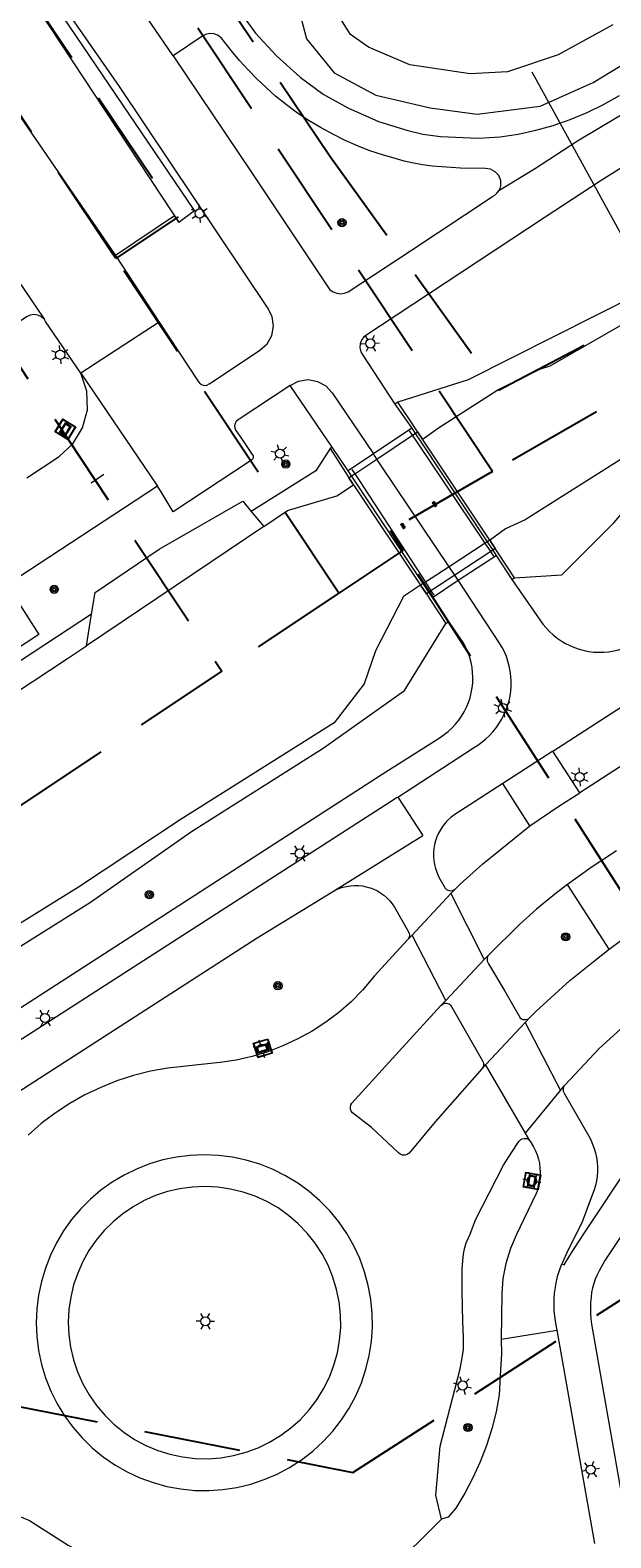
# Model space of a CAD drawing. Header units: metres. Extents: x 89872 to 94585, y 463299 to 469000.
# Tile 254 of 256: x 92458 to 92496, y 464648 to 464747. Entities that reach past the tile are written whole.
import ezdxf
from ezdxf.enums import TextEntityAlignment as Align

# ---------------------------------------------------------------- set-up
doc = ezdxf.new("R2010")
doc.units = ezdxf.units.M
doc.linetypes.add('HIDDEN', pattern=[9.525, 6.35, -3.175])
doc.layers.get('0').update_dxf_attribs({"linetype": 'CONTINUOUS'})
for name, color, linetype, lineweight in [('B-WE-BV-GELEIDECONSTRUCTIE-G', 251, 'CONTINUOUS', 13), ('B-WE-BV-LEUNING-G', 251, 'CONTINUOUS', 13), ('B-WE-GK-BESCHOEIING-G', 251, 'CONTINUOUS', 13), ('B-WE-GR-BEPLANTING_CULTUUR-G', 251, 'CONTINUOUS', 13), ('B-WE-GR-BOOM-S', 251, 'CONTINUOUS', 13), ('B-WE-IE-TERREINAFSCHEIDING-G', 251, 'CONTINUOUS', 13), ('B-WE-KL-ET_LS_OV_LICHTMAST-S', 251, 'CONTINUOUS', 13), ('B-WE-KL-ET_LS_SR_BORD-S', 251, 'CONTINUOUS', 13), ('B-WE-KW-KUNSTWERK-GV', 251, 'CONTINUOUS', 13), ('B-WE-KW-KUNSTWERK_DUIKER-G', 251, 'CONTINUOUS', 13), ('B-WE-OG-TOPOGRAFIE_STRAATNAAM-T18', 251, 'CONTINUOUS', 13), ('B-WE-OG-TOPOGRAFIE_WATER-GV', 251, 'CONTINUOUS', 13), ('B-WE-VH-VERHARDING-GV', 251, 'CONTINUOUS', 13), ('B-WE-VW-INFORMATIEBORD-S', 251, 'CONTINUOUS', 13), ('Percelen', 10, 'HIDDEN', 25), ('S_GBKN_SYMBOOL_GV_GROOT_1', 251, 'CONTINUOUS', 13)]:
    doc.layers.add(name, color=color, linetype=linetype, lineweight=lineweight)
doc.styles.get("Standard").update_dxf_attribs({"font": 'isocp.shx'})

# ---------------------------------------------------------------- blocks, each defined once
blk = doc.blocks.new('Q_LICHTMAST')
for points in [[(-0.26, 0.15), (-0.52, 0.3)], [(0, 0.3), (0, 0.6)], [(0.26, 0.15), (0.52, 0.3)], [(-0.26, -0.15), (-0.52, -0.3)], [(0, -0.3), (0, -0.6)], [(0.26, -0.15), (0.52, -0.3)]]:
    blk.add_lwpolyline(points)
blk.add_circle((0, 0), 0.3)
blk = doc.blocks.new('Q_STRAATNAAMBORD')
for points in [[(-0.5, 0.5), (0.5, 0.5), (0.5, -0.5), (-0.5, -0.5)], [(-0.369, 0.22), (0.358, 0.22), (0.358, -0.214), (-0.369, -0.214)]]:
    blk.add_lwpolyline(points, close=True)
for points in [[(-0.442, 0.464), (0.438, 0.464, -0.414214), (0.459, 0.442), (0.459, -0.437, -0.414214), (0.438, -0.459), (-0.442, -0.459, -0.414214), (-0.463, -0.437), (-0.463, 0.442), (-0.463, 0.444), (-0.463, 0.446), (-0.463, 0.448), (-0.462, 0.45), (-0.461, 0.451), (-0.46, 0.453), (-0.459, 0.455), (-0.458, 0.456), (-0.457, 0.457), (-0.456, 0.459), (-0.454, 0.46), (-0.453, 0.461), (-0.451, 0.462), (-0.449, 0.462), (-0.447, 0.463), (-0.446, 0.463), (-0.444, 0.464), (-0.442, 0.464)], [(-0.287, 0.16), (0.281, 0.16, -0.414214), (0.303, 0.139), (0.303, -0.134, -0.414214), (0.281, -0.156), (-0.287, -0.156, -0.414214), (-0.308, -0.134), (-0.308, 0.139), (-0.308, 0.14), (-0.308, 0.142), (-0.307, 0.144), (-0.307, 0.146), (-0.306, 0.148), (-0.305, 0.149), (-0.304, 0.151), (-0.303, 0.152), (-0.302, 0.154), (-0.3, 0.155), (-0.299, 0.156), (-0.297, 0.157), (-0.296, 0.158), (-0.294, 0.159), (-0.292, 0.159), (-0.29, 0.16), (-0.288, 0.16), (-0.287, 0.16)]]:
    blk.add_lwpolyline(points, format="xyb")
blk = doc.blocks.new('Q_INFORMATIEBORD')
for points in [[(-0.5, 0.5), (0.5, 0.5), (0.5, -0.5), (-0.5, -0.5)], [(-0.369, 0.22), (0.358, 0.22), (0.358, -0.214), (-0.369, -0.214)]]:
    blk.add_lwpolyline(points, close=True)
for points in [[(-0.442, 0.464), (0.438, 0.464, -0.414214), (0.459, 0.442), (0.459, -0.437, -0.414214), (0.438, -0.459), (-0.442, -0.459, -0.414214), (-0.463, -0.437), (-0.463, 0.442), (-0.463, 0.444), (-0.463, 0.446), (-0.463, 0.448), (-0.462, 0.45), (-0.461, 0.451), (-0.46, 0.453), (-0.459, 0.455), (-0.458, 0.456), (-0.457, 0.457), (-0.456, 0.459), (-0.454, 0.46), (-0.453, 0.461), (-0.451, 0.462), (-0.449, 0.462), (-0.447, 0.463), (-0.446, 0.463), (-0.444, 0.464), (-0.442, 0.464)], [(-0.287, 0.16), (0.281, 0.16, -0.414214), (0.303, 0.139), (0.303, -0.134, -0.414214), (0.281, -0.156), (-0.287, -0.156, -0.414214), (-0.308, -0.134), (-0.308, 0.139), (-0.308, 0.14), (-0.308, 0.142), (-0.307, 0.144), (-0.307, 0.146), (-0.306, 0.148), (-0.305, 0.149), (-0.304, 0.151), (-0.303, 0.152), (-0.302, 0.154), (-0.3, 0.155), (-0.299, 0.156), (-0.297, 0.157), (-0.296, 0.158), (-0.294, 0.159), (-0.292, 0.159), (-0.29, 0.16), (-0.288, 0.16), (-0.287, 0.16)]]:
    blk.add_lwpolyline(points, format="xyb")
blk = doc.blocks.new('Q_BOOM')
for radius in [0.27, 0.18, 0.09]:
    blk.add_circle((0, 0), radius)
blk = doc.blocks.new('S_GBKN_SYMBOOL_GV_GROOT')
for points in [[(-0.1875, 0.03125), (-0.09375, 0.09375)], [(-0.1875, -0.0625), (0.0625, 0.09375)], [(-0.1875, 0.09375), (0.125, -0.09375)], [(-0.1875, 0), (-0.03125, -0.09375)], [(-0.125, -0.09375), (0.1875, 0.09375)], [(-0.0625, 0.09375), (0.1875, -0.0625)], [(0.03125, -0.09375), (0.1875, 0)], [(0.09375, 0.09375), (0.1875, 0.03125)]]:
    blk.add_lwpolyline(points)

msp = doc.modelspace()

# ---------------------------------------------------------------- linework, layer by layer
at = {"layer": 'B-WE-BV-GELEIDECONSTRUCTIE-G'}
for p, q in [((92483.377, 464720.07), (92483.377, 464720.07)), ((92477.757, 464716.356), (92478.857, 464717.083))]:
    msp.add_line(p, q, dxfattribs=at)
msp.add_lwpolyline([(92483.377, 464720.07), (92483.503, 464720.153), (92484.43, 464720.817)], dxfattribs=at)
at = {"layer": 'B-WE-BV-LEUNING-G'}
for p, q in [((92482.716, 464720.336), (92482.528, 464720.617)), ((92483.043, 464719.849), (92482.716, 464720.336)), ((92487.473, 464713.25), (92483.043, 464719.849)), ((92478.751, 464718.083), (92478.936, 464717.799)), ((92478.936, 464717.799), (92479.238, 464717.335)), ((92479.238, 464717.335), (92483.559, 464710.694)), ((92487.84, 464712.703), (92487.473, 464713.25)), ((92488.043, 464712.401), (92487.84, 464712.703)), ((92483.559, 464710.694), (92483.926, 464710.129)), ((92483.926, 464710.129), (92484.116, 464709.837))]:
    msp.add_line(p, q, dxfattribs=at)
at = {"layer": 'B-WE-GK-BESCHOEIING-G'}
for p, q in [((92487.473, 464713.25), (92485.117, 464711.711)), ((92487.615, 464713.342), (92487.473, 464713.25)), ((92487.777, 464713.448), (92487.615, 464713.342)), ((92487.777, 464713.448), (92487.777, 464713.448)), ((92485.117, 464711.711), (92483.559, 464710.694)), ((92483.419, 464710.602), (92483.25, 464710.492)), ((92483.559, 464710.694), (92483.419, 464710.602)), ((92483.25, 464710.492), (92482.13, 464709.76)), ((92483.25, 464710.492), (92483.25, 464710.492))]:
    msp.add_line(p, q, dxfattribs=at)
msp.add_lwpolyline([(92488.807, 464714.187), (92487.829, 464713.482), (92487.777, 464713.448)], dxfattribs=at)
at = {"layer": 'B-WE-GR-BEPLANTING_CULTUUR-G'}
for p, q in [((92466.981, 464734.931), (92467.111, 464734.734)), ((92467.396, 464734.302), (92467.111, 464734.734)), ((92467.111, 464734.734), (92467.396, 464734.302))]:
    msp.add_line(p, q, dxfattribs=at)
for points in [[(92467.396, 464734.302), (92468.438, 464735.077), (92451.648, 464759.827), (92441.539, 464775.119), (92430.874, 464790.674), (92419.16, 464808.364), (92404.355, 464831.316), (92399.529, 464838.171), (92398.351, 464837.47)], [(92403.772, 464830.077), (92418.304, 464807.985), (92430.15, 464790.169), (92440.697, 464774.469), (92450.892, 464759.325), (92466.981, 464734.931)], [(92461.687, 464708.589), (92461.928, 464710.026), (92466.112, 464712.851), (92471.59, 464716.013), (92472.15, 464715.34)]]:
    msp.add_lwpolyline(points, dxfattribs=at)
at = {"layer": 'B-WE-IE-TERREINAFSCHEIDING-G'}
for p, q in [((92483.051, 464720.561), (92483.377, 464720.07)), ((92478.857, 464717.083), (92478.552, 464717.541)), ((92487.777, 464713.448), (92488.141, 464712.901)), ((92483.624, 464709.931), (92483.25, 464710.492))]:
    msp.add_line(p, q, dxfattribs=at)
msp.add_lwpolyline([(92456.15, 464710.527), (92457.426, 464708.527), (92458.23, 464707.266), (92454.943, 464705.118)], dxfattribs=at)
at = {"layer": 'B-WE-KW-KUNSTWERK-GV'}
for p, q in [((92481.747, 464722.505), (92481.564, 464722.382)), ((92481.564, 464722.382), (92482.666, 464720.797)), ((92482.666, 464720.797), (92480.15, 464719.107)), ((92482.893, 464720.455), (92483.051, 464720.561)), ((92483.377, 464720.07), (92483.051, 464720.561)), ((92477.457, 464719.549), (92477.313, 464719.457)), ((92478.502, 464718.001), (92477.457, 464719.549)), ((92480.378, 464718.767), (92482.716, 464720.336)), ((92482.716, 464720.336), (92482.893, 464720.455)), ((92487.777, 464713.448), (92483.377, 464720.07)), ((92480.15, 464719.107), (92478.502, 464718.001)), ((92478.936, 464717.799), (92480.378, 464718.767)), ((92478.552, 464717.541), (92478.729, 464717.66)), ((92478.552, 464717.541), (92478.857, 464717.083)), ((92478.729, 464717.66), (92478.936, 464717.799)), ((92478.857, 464717.083), (92483.25, 464710.492)), ((92487.84, 464712.703), (92485.489, 464711.157)), ((92488.141, 464712.901), (92487.777, 464713.448)), ((92487.979, 464712.795), (92487.84, 464712.703)), ((92488.141, 464712.901), (92487.979, 464712.795)), ((92485.717, 464710.817), (92488.206, 464712.453)), ((92488.206, 464712.453), (92489.234, 464710.863)), ((92485.489, 464711.157), (92483.926, 464710.129)), ((92484.018, 464709.7), (92485.717, 464710.817)), ((92489.234, 464710.863), (92489.411, 464710.986)), ((92483.25, 464710.492), (92483.624, 464709.931)), ((92483.791, 464710.041), (92483.624, 464709.931)), ((92483.926, 464710.129), (92483.791, 464710.041)), ((92485.094, 464708.114), (92484.018, 464709.7)), ((92484.9, 464707.991), (92485.094, 464708.114))]:
    msp.add_line(p, q, dxfattribs=at)
for points in [[(92483.051, 464720.561), (92482.824, 464720.903), (92481.747, 464722.505)], [(92477.313, 464719.457), (92478.325, 464717.882), (92478.552, 464717.541)], [(92489.411, 464710.986), (92488.357, 464712.575), (92488.141, 464712.901)], [(92483.624, 464709.931), (92483.851, 464709.59), (92484.9, 464707.991)]]:
    msp.add_lwpolyline(points, dxfattribs=at)
at = {"layer": 'B-WE-KW-KUNSTWERK_DUIKER-G'}
msp.add_line((92498.948, 464728.831), (92490.552, 464744.152), dxfattribs=at)
at = {"layer": 'B-WE-OG-TOPOGRAFIE_STRAATNAAM-T18'}
msp.add_line((92461.662, 464717.22), (92462.496, 464717.772), dxfattribs=at)
at = {"layer": 'B-WE-OG-TOPOGRAFIE_WATER-GV'}
for p, q in [((92472.15, 464715.34), (92472.975, 464714.347)), ((92472.975, 464714.347), (92461.342, 464706.525)), ((92461.342, 464706.525), (92461.687, 464708.589))]:
    msp.add_line(p, q, dxfattribs=at)
for points in [[(92552.232, 464760.145), (92551.203, 464759.481), (92526.608, 464744.832), (92515.546, 464739.103), (92503.187, 464732.449), (92486.372, 464723.97), (92481.747, 464722.505)], [(92484.43, 464720.817), (92488.31, 464723.311), (92491.068, 464724.672), (92491.729, 464724.884), (92496.62, 464727.691), (92504.48, 464731.576), (92524.686, 464742.021), (92530.307, 464745.444), (92540.315, 464751.208), (92549.163, 464756.756), (92552.754, 464759.319)], [(92475.079, 464749.026), (92475.768, 464746.342), (92477.577, 464744.096), (92480.32, 464742.64), (92483.88, 464741.81), (92486.964, 464741.403), (92491.084, 464741.914), (92494.558, 464743.463), (92498.007, 464745.568)], [(92495.837, 464747.264), (92492.266, 464745.286), (92488.949, 464744.174), (92486.49, 464744.03), (92482.547, 464744.636), (92479.826, 464745.789), (92478.66, 464746.609), (92477.755, 464748.039)], [(92489.411, 464710.986), (92492.511, 464711.168), (92495.905, 464714.583), (92497.731, 464716.701), (92498.578, 464717.94), (92499.459, 464718.853), (92500.502, 464719.635), (92516.344, 464728.6), (92520.158, 464730.523), (92521.723, 464731.142), (92524.722, 464731.598), (92526.156, 464731.924), (92527.413, 464732.392), (92529.681, 464733.325), (92532.977, 464735.061), (92533.76, 464735.26), (92535.106, 464735.146), (92535.646, 464735.211), (92542.234, 464737.827)], [(92533.159, 464735.756), (92532.62, 464735.665), (92532.053, 464735.411), (92531.053, 464734.769), (92530.08, 464734.261), (92527.124, 464733.035), (92526.031, 464732.663), (92525.086, 464732.465), (92522.767, 464732.126), (92521.324, 464731.755), (92517.296, 464729.973), (92512.799, 464727.595), (92504.707, 464723.064), (92503.315, 464722.195), (92499.626, 464720.083), (92496.322, 464718.715), (92490.098, 464714.778), (92488.807, 464714.187)], [(92477.313, 464719.457), (92476.373, 464718.007), (92472.15, 464715.34)], [(92472.975, 464714.347), (92474.532, 464715.394), (92477.757, 464716.356)], [(92482.13, 464709.76), (92480.282, 464706.184), (92479.558, 464704.018), (92477.581, 464701.477), (92467.554, 464695.15), (92460.823, 464690.68), (92450.189, 464684.086), (92443.105, 464679.12), (92438.051, 464675.896), (92431.832, 464671.732), (92427.636, 464668.36), (92425.778, 464667.087)], [(92461.687, 464708.589), (92440.248, 464694.512), (92434.273, 464690.268), (92428.542, 464686.427), (92412.02, 464676.05)], [(92423.347, 464664.125), (92426.551, 464666.575), (92427.686, 464667.311), (92433.651, 464672.08), (92441.057, 464676.964), (92451.245, 464683.197), (92461.624, 464689.711), (92468.234, 464694.343), (92476.856, 464699.801), (92482.182, 464703.589), (92484.9, 464707.991)], [(92412.92, 464674.712), (92419.269, 464679.014), (92424.974, 464683.111), (92426.905, 464683.978), (92428.539, 464684.94), (92433.918, 464688.338), (92437.231, 464690.856), (92439.393, 464692.369), (92442.907, 464694.589), (92444.826, 464695.887), (92446.23, 464696.501), (92448.177, 464697.812), (92460.165, 464705.734), (92461.342, 464706.525)]]:
    msp.add_lwpolyline(points, dxfattribs=at)
at = {"layer": 'B-WE-VH-VERHARDING-GV'}
for p, q in [((92467.039, 464745.229), (92465.338, 464747.713)), ((92449.704, 464741.015), (92458.588, 464727.931)), ((92467.111, 464734.734), (92463.245, 464732.129)), ((92466.981, 464734.931), (92467.111, 464734.734)), ((92467.111, 464734.734), (92467.111, 464734.734)), ((92463.245, 464732.129), (92466.118, 464727.758)), ((92466.118, 464727.758), (92460.969, 464724.4)), ((92460.969, 464724.4), (92466.01, 464716.984)), ((92477.457, 464719.549), (92474.694, 464723.604)), ((92482.666, 464720.797), (92482.893, 464720.455)), ((92482.893, 464720.455), (92483.218, 464719.965)), ((92483.218, 464719.965), (92487.615, 464713.342)), ((92480.378, 464718.767), (92480.15, 464719.107)), ((92480.694, 464718.297), (92480.378, 464718.767)), ((92478.729, 464717.66), (92478.502, 464718.001)), ((92479.034, 464717.2), (92478.729, 464717.66)), ((92485.117, 464711.711), (92480.694, 464718.297)), ((92466.01, 464716.984), (92456.15, 464710.527)), ((92483.419, 464710.602), (92479.034, 464717.2)), ((92487.615, 464713.342), (92487.979, 464712.795)), ((92487.979, 464712.795), (92488.206, 464712.453)), ((92485.489, 464711.157), (92485.117, 464711.711)), ((92483.791, 464710.041), (92483.419, 464710.602)), ((92485.717, 464710.817), (92485.489, 464711.157)), ((92484.018, 464709.7), (92483.791, 464710.041)), ((92491.924, 464699.6), (92488.626, 464697.488)), ((92493.673, 464696.881), (92491.924, 464699.6)), ((92490.404, 464694.704), (92488.626, 464697.488)), ((92481.692, 464696.561), (92481.578, 464696.487)), ((92481.692, 464696.561), (92481.752, 464696.6)), ((92481.752, 464696.6), (92483.4, 464694.071)), ((92477.426, 464690.37), (92483.4, 464694.071)), ((92495.615, 464686.632), (92492.875, 464690.861)), ((92482.684, 464687.536), (92485.234, 464690.263)), ((92485.513, 464690.562), (92485.234, 464690.263)), ((92485.234, 464690.263), (92487.417, 464685.941)), ((92482.684, 464687.536), (92482.377, 464687.208)), ((92484.898, 464683.263), (92482.684, 464687.536)), ((92484.898, 464683.263), (92487.417, 464685.941)), ((92487.417, 464685.941), (92487.733, 464686.277)), ((92484.583, 464682.928), (92484.898, 464683.263)), ((92490.387, 464682.121), (92490.101, 464681.815)), ((92490.101, 464681.815), (92492.417, 464677.351)), ((92487.501, 464679.05), (92487.254, 464678.768)), ((92490.131, 464674.548), (92487.501, 464679.05)), ((92490.131, 464674.548), (92492.417, 464677.351)), ((92492.417, 464677.351), (92492.658, 464677.647)), ((92490.437, 464674.024), (92490.131, 464674.548)), ((92488.538, 464661.046), (92492.188, 464661.632)), ((92494.453, 464662.018), (92499.797, 464631.501)), ((92480.334, 464644.995), (92484.615, 464649.243))]:
    msp.add_line(p, q, dxfattribs=at)
for points in [[(92396.987, 464831.208), (92450.977, 464750), (92463.245, 464732.129)], [(92466.118, 464727.758), (92468.701, 464723.827), (92468.805, 464723.712), (92468.941, 464723.636), (92469.093, 464723.606), (92469.247, 464723.626), (92469.387, 464723.694), (92469.677, 464723.88), (92472.721, 464725.91), (92473.183, 464726.327), (92473.489, 464726.868), (92473.607, 464727.479), (92473.526, 464728.096), (92473.253, 464728.655), (92463.519, 464743.211), (92459.911, 464748.401), (92447.849, 464766.4), (92431.178, 464791.416), (92412.412, 464819.511)], [(92471.345, 464748.225), (92472.431, 464746.714), (92473.796, 464745.228), (92475.364, 464743.815), (92476.858, 464742.7), (92478.481, 464741.814), (92480.49, 464740.902), (92482.404, 464740.316), (92483.389, 464740.083), (92484.554, 464739.921), (92487.029, 464739.825), (92488.467, 464739.903), (92489.639, 464740.083), (92490.798, 464740.334), (92491.94, 464740.655), (92493.06, 464741.045), (92494.154, 464741.502), (92495.232, 464742.034), (92496.288, 464742.609)], [(92488.365, 464736.357), (92488.451, 464736.519), (92488.509, 464736.694), (92488.497, 464737.04), (92488.368, 464737.36), (92488.138, 464737.618), (92487.834, 464737.783), (92487.492, 464737.834), (92485.87, 464737.854), (92484.634, 464737.935), (92484.014, 464737.984), (92483.397, 464738.063), (92482.785, 464738.172), (92482.178, 464738.309), (92481.579, 464738.475), (92480.741, 464738.716), (92479.915, 464738.996), (92479.103, 464739.315), (92478.307, 464739.672), (92477.529, 464740.066), (92476.725, 464740.495), (92475.943, 464740.962), (92475.184, 464741.467), (92474.45, 464742.007), (92473.743, 464742.582), (92473.122, 464743.133), (92472.521, 464743.706), (92471.942, 464744.301), (92471.386, 464744.916), (92470.852, 464745.552), (92470.193, 464746.389), (92469.97, 464746.56), (92469.708, 464746.662), (92469.427, 464746.685), (92469.152, 464746.628), (92468.904, 464746.495), (92467.039, 464745.229)], [(92467.039, 464745.229), (92472.188, 464737.538), (92477.305, 464729.876)], [(92506.261, 464745.702), (92504.864, 464745.199), (92502.502, 464744.336), (92499.883, 464743.183), (92497.593, 464742.06), (92493.535, 464739.615), (92490.713, 464737.785), (92488.365, 464736.357)], [(92491.924, 464699.6), (92500, 464704.838), (92554.285, 464740.166)], [(92458.588, 464727.931), (92458.397, 464728.107), (92458.163, 464728.218), (92457.907, 464728.256), (92457.651, 464728.218), (92457.417, 464728.105), (92454.569, 464726.128), (92454.234, 464726.045), (92453.913, 464726.17), (92453.794, 464726.298), (92445.723, 464738.272)], [(92497.144, 464738.327), (92495.024, 464736.996), (92491.346, 464734.592), (92479.53, 464726.788)], [(92477.305, 464729.876), (92477.518, 464729.734), (92477.759, 464729.647), (92478.014, 464729.619), (92478.268, 464729.651), (92478.507, 464729.743), (92482.585, 464732.421), (92487.963, 464735.986), (92488.117, 464736.086), (92488.253, 464736.211), (92488.365, 464736.357)], [(92554.888, 464736.585), (92554.514, 464736.341), (92551.085, 464734.102), (92500, 464700.958), (92493.673, 464696.881)], [(92460.969, 464724.4), (92458.674, 464727.801), (92458.588, 464727.931)], [(92479.53, 464726.788), (92479.374, 464726.575), (92479.284, 464726.327), (92479.266, 464726.064), (92479.324, 464725.806), (92479.451, 464725.575), (92481.564, 464722.382)], [(92457.446, 464717.542), (92459.549, 464718.932), (92460.461, 464719.759), (92461.098, 464720.812), (92461.407, 464722.004), (92461.363, 464723.234), (92460.969, 464724.4)], [(92474.694, 464723.604), (92471.349, 464721.393), (92471.286, 464721.342), (92471.166, 464721.238), (92471.086, 464721.101), (92471.054, 464720.945), (92471.074, 464720.788), (92471.144, 464720.645), (92471.46, 464720.179), (92472.213, 464719.064), (92472.267, 464718.981), (92472.283, 464718.884), (92472.259, 464718.788), (92472.197, 464718.71), (92472.11, 464718.664), (92467.034, 464715.316), (92466.252, 464716.62), (92466.01, 464716.984)], [(92474.694, 464723.604), (92475.252, 464723.888), (92475.872, 464723.979), (92476.489, 464723.868), (92477.038, 464723.566), (92477.462, 464723.105), (92480.15, 464719.107)], [(92487.002, 464700.012), (92487.27, 464700.203), (92487.524, 464700.411), (92487.764, 464700.637), (92487.988, 464700.878), (92488.196, 464701.133), (92488.385, 464701.402), (92488.556, 464701.683), (92488.708, 464701.975), (92488.84, 464702.277), (92488.951, 464702.586), (92489.041, 464702.903), (92489.11, 464703.225), (92489.156, 464703.55), (92489.181, 464703.879), (92489.184, 464704.208), (92489.164, 464704.536), (92489.122, 464704.862), (92489.059, 464705.185), (92488.974, 464705.503), (92488.867, 464705.815), (92488.74, 464706.118), (92488.593, 464706.412), (92488.426, 464706.696), (92485.717, 464710.817)], [(92489.234, 464710.863), (92491.069, 464708.214), (92491.259, 464707.948), (92491.467, 464707.695), (92491.692, 464707.458), (92491.933, 464707.236), (92492.188, 464707.032), (92492.457, 464706.846), (92492.739, 464706.679), (92493.031, 464706.531), (92493.332, 464706.405), (92493.642, 464706.299), (92493.958, 464706.215), (92494.279, 464706.153), (92494.604, 464706.113), (92494.931, 464706.096), (92495.258, 464706.102), (92495.584, 464706.13), (92495.907, 464706.181), (92496.226, 464706.253), (92496.539, 464706.348), (92496.845, 464706.464), (92497.142, 464706.601)], [(92480.734, 464698.103), (92484.533, 464700.516), (92484.801, 464700.7), (92485.062, 464700.907), (92485.308, 464701.133), (92485.536, 464701.376), (92485.746, 464701.635), (92485.937, 464701.908), (92486.108, 464702.195), (92486.257, 464702.493), (92486.384, 464702.801), (92486.489, 464703.118), (92486.57, 464703.441), (92486.628, 464703.77), (92486.662, 464704.102), (92486.672, 464704.435), (92486.657, 464704.768), (92486.618, 464705.099), (92486.556, 464705.427), (92486.47, 464705.749), (92486.361, 464706.064), (92486.229, 464706.371), (92486.073, 464706.671), (92485.094, 464708.114)], [(92481.752, 464696.6), (92486.722, 464699.839), (92487.002, 464700.012)], [(92425.8, 464663.222), (92426.468, 464663.089), (92435.177, 464668.662), (92480.734, 464698.103)], [(92488.626, 464697.488), (92485.432, 464695.414), (92485.321, 464695.327)], [(92490.404, 464694.704), (92492.307, 464696.001), (92493.673, 464696.881)], [(92481.578, 464696.487), (92455.255, 464679.546), (92436.311, 464667.242), (92427.186, 464661.349), (92426.597, 464661.129), (92425.985, 464660.985), (92425.359, 464660.918), (92424.73, 464660.93), (92424.108, 464661.021), (92417.634, 464662.444), (92416.213, 464662.837), (92415.71, 464663.038), (92415.231, 464663.292), (92414.782, 464663.597), (92414.369, 464663.948), (92413.997, 464664.342), (92413.67, 464664.774)], [(92485.321, 464695.327), (92485.225, 464695.252), (92485.032, 464695.073), (92484.854, 464694.88), (92484.693, 464694.672), (92484.549, 464694.452), (92484.423, 464694.221), (92484.317, 464693.98), (92484.231, 464693.731), (92484.166, 464693.477), (92484.122, 464693.217), (92484.099, 464692.955), (92484.097, 464692.692), (92484.117, 464692.43), (92484.159, 464692.17), (92484.221, 464691.915), (92484.305, 464691.665), (92484.408, 464691.424), (92484.531, 464691.191), (92484.859, 464690.614), (92484.936, 464690.546), (92485.026, 464690.497), (92485.125, 464690.467), (92485.227, 464690.459), (92485.329, 464690.472), (92485.426, 464690.507), (92485.513, 464690.562)], [(92485.513, 464690.562), (92485.84, 464690.881), (92487.33, 464692.23), (92490.404, 464694.704)], [(92496.078, 464693.065), (92494.416, 464691.976), (92492.875, 464690.861)], [(92477.426, 464690.37), (92477.655, 464690.494), (92477.893, 464690.598), (92478.14, 464690.681), (92478.393, 464690.743), (92478.65, 464690.782), (92478.91, 464690.8), (92479.17, 464690.794), (92479.429, 464690.767), (92479.684, 464690.717), (92479.935, 464690.645), (92480.178, 464690.552), (92480.412, 464690.438), (92480.635, 464690.305), (92480.846, 464690.153), (92481.044, 464689.983), (92481.226, 464689.797), (92481.391, 464689.596), (92481.538, 464689.381), (92482.455, 464687.75), (92482.494, 464687.66), (92482.512, 464687.564), (92482.509, 464687.466), (92482.484, 464687.371), (92482.44, 464687.283), (92482.377, 464687.208)], [(92492.875, 464690.861), (92492.162, 464690.32), (92490.833, 464689.245), (92489.733, 464688.248), (92487.733, 464686.277)], [(92446.301, 464661.922), (92446.216, 464661.918), (92446.133, 464661.939), (92446.06, 464661.983), (92446.002, 464662.045), (92445.964, 464662.122), (92444.752, 464665.965), (92444.646, 464666.302), (92444.553, 464666.809), (92444.536, 464667.324), (92444.596, 464667.836), (92444.73, 464668.333), (92444.937, 464668.806), (92445.211, 464669.242), (92445.546, 464669.634), (92445.936, 464669.971), (92446.271, 464670.22), (92452.905, 464674.71), (92472.543, 464687.362), (92477.426, 464690.37)], [(92495.615, 464686.632), (92497.135, 464687.753), (92498.809, 464688.901)], [(92482.377, 464687.208), (92480.216, 464684.868), (92479.442, 464683.934), (92478.686, 464683.177), (92477.88, 464682.475), (92477.026, 464681.831), (92476.13, 464681.249), (92475.194, 464680.73), (92474.225, 464680.279), (92473.227, 464679.896), (92472.204, 464679.585), (92471.161, 464679.346), (92470.105, 464679.18), (92469.681, 464679.135), (92466.674, 464678.814), (92465.547, 464678.611), (92464.436, 464678.333), (92463.346, 464677.981), (92462.282, 464677.556), (92461.25, 464677.061), (92460.253, 464676.498), (92459.295, 464675.868), (92458.383, 464675.177), (92457.519, 464674.425)], [(92487.733, 464686.277), (92487.673, 464686.203), (92487.63, 464686.117), (92487.606, 464686.025), (92487.601, 464685.93), (92487.617, 464685.835), (92487.652, 464685.747), (92487.705, 464685.667), (92488.759, 464683.86), (92489.775, 464682.119), (92489.851, 464682.06), (92489.939, 464682.019), (92490.033, 464681.998), (92490.13, 464681.999), (92490.224, 464682.02), (92490.311, 464682.062), (92490.387, 464682.121)], [(92490.387, 464682.121), (92490.803, 464682.529), (92492.29, 464683.882), (92493.028, 464684.573), (92494.561, 464685.798), (92495.615, 464686.632)], [(92487.254, 464678.768), (92484.195, 464675.296), (92482.494, 464673.232), (92482.363, 464673.152), (92482.214, 464673.112), (92482.061, 464673.117), (92481.915, 464673.166), (92481.789, 464673.254), (92480.037, 464674.921), (92478.775, 464675.877), (92478.699, 464675.994), (92478.655, 464676.127), (92478.646, 464676.267), (92478.674, 464676.404), (92478.736, 464676.529), (92482.071, 464680.177), (92484.583, 464682.928)], [(92484.583, 464682.928), (92484.655, 464682.996), (92484.74, 464683.046), (92484.835, 464683.075), (92484.934, 464683.083), (92485.032, 464683.068), (92485.124, 464683.031), (92485.205, 464682.975), (92487.313, 464679.297), (92487.353, 464679.211), (92487.373, 464679.118), (92487.372, 464679.023), (92487.352, 464678.93), (92487.312, 464678.844), (92487.254, 464678.768)], [(92498.013, 464682.877), (92494.943, 464680.1), (92492.717, 464677.717), (92492.658, 464677.647)], [(92487.501, 464679.05), (92487.545, 464679.08), (92490.101, 464681.815)], [(92492.506, 464665.991), (92492.654, 464665.906), (92493.023, 464666.517), (92493.571, 464667.38), (92494.11, 464668.212), (92499.713, 464676.622), (92499.846, 464676.845), (92499.961, 464677.078), (92500.058, 464677.319), (92500.136, 464677.566), (92500.196, 464677.819), (92500.235, 464678.076), (92500.255, 464678.334), (92500.256, 464678.594), (92500.236, 464678.853), (92500.191, 464679.092), (92500.131, 464679.328), (92500.055, 464679.559), (92499.964, 464679.785), (92499.856, 464680.024)], [(92492.658, 464677.647), (92492.615, 464677.567), (92492.59, 464677.479), (92492.584, 464677.388), (92492.597, 464677.298), (92492.628, 464677.212), (92492.677, 464677.135), (92494.258, 464674.394), (92494.399, 464674.122), (92494.522, 464673.841), (92494.625, 464673.552), (92494.708, 464673.257), (92494.77, 464672.956), (92494.812, 464672.653), (92494.833, 464672.347), (92494.833, 464672.04), (92494.813, 464671.734), (92494.771, 464671.43), (92494.708, 464671.13), (92494.626, 464670.835), (92494.523, 464670.546), (92493.819, 464668.674), (92492.911, 464666.892), (92492.506, 464665.991)], [(92502.531, 464675.882), (92502.437, 464675.949), (92502.346, 464676.003), (92502.246, 464676.037), (92502.141, 464676.049), (92502.035, 464676.038), (92501.935, 464676.006), (92501.843, 464675.953), (92501.765, 464675.881), (92501.704, 464675.795), (92495.311, 464666.19), (92494.945, 464665.531), (92494.809, 464665.26), (92494.692, 464664.981), (92494.594, 464664.694), (92494.516, 464664.402), (92494.457, 464664.104), (92494.419, 464663.804), (92494.391, 464663.447), (92494.38, 464663.089), (92494.387, 464662.731), (92494.411, 464662.374), (92494.453, 464662.018)], [(92484.615, 464649.243), (92484.252, 464650.817), (92484.523, 464654.014), (92485.819, 464659.009), (92485.958, 464659.686), (92486.058, 464660.37), (92486.051, 464661.166), (92486.015, 464662.189), (92485.966, 464664.187), (92485.976, 464665.641), (92486.035, 464666.442), (92486.08, 464666.753), (92486.149, 464667.059), (92486.24, 464667.359), (92486.355, 464667.651), (92486.491, 464667.934), (92486.856, 464668.871), (92487.759, 464670.665), (92488.677, 464672.447), (92489.222, 464673.312), (92489.681, 464674.004), (92489.743, 464674.08), (92489.82, 464674.142), (92489.909, 464674.185), (92490.005, 464674.209), (92490.103, 464674.212), (92490.2, 464674.193), (92490.291, 464674.154), (92490.371, 464674.097), (92490.437, 464674.024)], [(92490.437, 464674.024), (92490.649, 464673.662), (92490.777, 464673.402), (92490.884, 464673.133), (92490.969, 464672.857), (92491.031, 464672.574), (92491.071, 464672.287), (92491.088, 464671.998), (92491.081, 464671.709), (92491.051, 464671.421), (92490.999, 464671.136), (92490.923, 464670.857), (92490.826, 464670.584), (92489.519, 464667.871), (92489.133, 464666.979), (92488.837, 464666.009), (92488.629, 464665.029), (92488.561, 464664.042), (92488.538, 464661.046)], [(92468.147, 464673.095), (92467.245, 464672.981), (92466.355, 464672.793), (92465.484, 464672.532), (92464.637, 464672.201), (92463.821, 464671.8), (92463.04, 464671.334), (92462.3, 464670.805), (92461.607, 464670.216), (92460.965, 464669.573), (92460.377, 464668.879), (92459.849, 464668.138), (92459.384, 464667.357), (92458.985, 464666.54), (92458.655, 464665.692), (92458.396, 464664.821), (92458.209, 464663.931), (92458.097, 464663.028), (92458.06, 464662.12), (92458.097, 464661.211), (92458.212, 464660.291), (92458.404, 464659.384), (92458.672, 464658.497), (92459.013, 464657.635), (92459.426, 464656.805), (92459.907, 464656.012), (92460.453, 464655.263), (92461.06, 464654.562), (92461.724, 464653.915), (92462.44, 464653.326), (92463.202, 464652.799), (92464.007, 464652.338), (92464.847, 464651.947), (92465.717, 464651.627), (92466.611, 464651.382), (92467.523, 464651.213), (92468.445, 464651.121), (92469.372, 464651.107), (92470.297, 464651.171), (92471.213, 464651.312), (92472.114, 464651.53), (92472.994, 464651.824), (92473.846, 464652.19), (92474.664, 464652.626), (92475.442, 464653.129), (92476.175, 464653.697), (92476.858, 464654.323), (92477.486, 464655.005), (92478.055, 464655.738), (92478.559, 464656.515), (92478.997, 464657.333), (92479.364, 464658.184), (92479.659, 464659.063), (92479.878, 464659.964), (92480.021, 464660.88), (92480.086, 464661.805), (92480.074, 464662.731), (92479.983, 464663.654), (92479.816, 464664.566), (92479.572, 464665.46), (92479.254, 464666.331), (92478.863, 464667.172), (92478.404, 464667.977), (92477.878, 464668.741), (92477.29, 464669.457), (92476.644, 464670.122), (92475.944, 464670.73), (92475.196, 464671.277), (92474.404, 464671.76), (92473.574, 464672.173), (92472.713, 464672.516), (92471.826, 464672.785), (92470.919, 464672.979), (92469.999, 464673.095), (92469.073, 464673.134), (92468.147, 464673.095)], [(92460.195, 464661.338), (92460.309, 464660.504), (92460.5, 464659.685), (92460.768, 464658.887), (92461.11, 464658.118), (92461.523, 464657.384), (92462.003, 464656.693), (92462.546, 464656.05), (92463.147, 464655.461), (92463.801, 464654.931), (92464.501, 464654.465), (92465.243, 464654.067), (92466.019, 464653.741), (92466.822, 464653.489), (92467.645, 464653.314), (92468.481, 464653.217), (92469.322, 464653.2), (92470.162, 464653.261), (92470.992, 464653.402), (92471.805, 464653.62), (92472.593, 464653.913), (92473.351, 464654.28), (92474.071, 464654.716), (92474.746, 464655.218), (92475.371, 464655.781), (92475.941, 464656.401), (92476.449, 464657.071), (92476.892, 464657.787), (92477.266, 464658.541), (92477.567, 464659.327), (92477.793, 464660.137), (92477.942, 464660.966), (92478.012, 464661.805), (92478.002, 464662.646), (92477.913, 464663.483), (92477.746, 464664.308), (92477.502, 464665.113), (92477.184, 464665.892), (92476.793, 464666.638), (92476.334, 464667.343), (92475.81, 464668.002), (92475.227, 464668.609), (92474.589, 464669.158), (92473.903, 464669.645), (92473.173, 464670.064), (92472.408, 464670.414), (92471.613, 464670.689), (92470.795, 464670.889), (92469.962, 464671.011), (92469.122, 464671.054), (92468.281, 464671.017), (92467.465, 464670.905), (92466.663, 464670.718), (92465.882, 464670.458), (92465.128, 464670.127), (92464.408, 464669.728), (92463.727, 464669.264), (92463.092, 464668.74), (92462.508, 464668.159), (92461.98, 464667.527), (92461.513, 464666.849), (92461.11, 464666.131), (92460.775, 464665.379), (92460.51, 464664.599), (92460.319, 464663.798), (92460.202, 464662.983), (92460.16, 464662.161), (92460.195, 464661.338)], [(92492.188, 464661.632), (92492.1, 464662.093), (92492.007, 464662.866), (92491.992, 464663.265), (92491.999, 464663.663), (92492.029, 464664.061), (92492.081, 464664.457), (92492.155, 464664.848), (92492.25, 464665.236), (92492.368, 464665.617), (92492.506, 464665.991)], [(92494.674, 464647.629), (92492.69, 464658.786), (92492.188, 464661.632)], [(92488.538, 464661.046), (92488.547, 464660.053), (92488.48, 464659.038), (92488.402, 464657.393), (92488.19, 464656.268), (92487.91, 464655.157), (92487.565, 464654.065), (92487.154, 464652.996), (92486.679, 464651.953), (92486.142, 464650.941), (92485.546, 464649.963), (92485.06, 464649.354), (92484.615, 464649.243)], [(92454.341, 464650.083), (92455.017, 464649.983), (92455.685, 464649.838), (92456.341, 464649.647), (92456.983, 464649.413), (92457.607, 464649.135), (92460.142, 464647.527), (92461.821, 464646.603), (92463.585, 464645.885), (92464.451, 464645.693), (92465.3, 464645.434), (92466.125, 464645.11), (92466.923, 464644.723), (92467.689, 464644.274), (92468.417, 464643.768), (92469.103, 464643.206), (92469.744, 464642.592), (92470.695, 464641.601), (92470.789, 464641.456), (92470.822, 464641.287), (92470.789, 464641.117)]]:
    msp.add_lwpolyline(points, dxfattribs=at)
at = {"layer": 'Percelen'}
for p, q in [((92487.97, 464717.945), (92390.355, 464864.89)), ((92536.058, 464745.601), (92487.97, 464717.945)), ((92477.88, 464709.98), (92463.271, 464731.918)), ((92482.08, 464712.78), (92477.88, 464709.98)), ((92501.929, 464681.789), (92482.08, 464712.78)), ((92477.88, 464709.98), (92470.22, 464704.86)), ((92470.22, 464704.86), (92421.793, 464672.543))]:
    msp.add_line(p, q, dxfattribs=at)
for points in [[(92391.766, 464866.068), (92426.327, 464814.708), (92477.317, 464738.606), (92488.346, 464723.285), (92528.98, 464744.56), (92534.573, 464748.115), (92536.058, 464745.601)], [(92380.545, 464839.883), (92399.411, 464811.536), (92419.983, 464780.524), (92443.487, 464745.212), (92470.22, 464704.86)], [(92463.271, 464731.918), (92463.022, 464732.291), (92397.18, 464831.163)], [(92397.18, 464831.163), (92403.957, 464829.602), (92467.36, 464734.663), (92463.271, 464731.918)], [(92487.97, 464717.945), (92481.248, 464714.079), (92482.08, 464712.78)], [(92427.783, 464662.396), (92478.798, 464652.286), (92508.563, 464671.51)]]:
    msp.add_lwpolyline(points, dxfattribs=at)

# ---------------------------------------------------------------- block references
at = {"layer": 'B-WE-GR-BOOM-S'}
for p, rotation in [((92478.096, 464734.282), 123.7366354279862), ((92474.415, 464718.44), 32.2741129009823), ((92459.231, 464710.223), 33.21951221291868), ((92465.473, 464690.198), 32.8723778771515), ((92492.758, 464687.43), 122.9394969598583), ((92473.894, 464684.22), 32.79210940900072), ((92486.349, 464655.247), 75.45479725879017)]:
    msp.add_blockref('Q_BOOM', p, dxfattribs=dict(at, rotation=rotation))
at = {"layer": 'B-WE-KL-ET_LS_OV_LICHTMAST-S'}
for p, rotation in [((92468.765, 464734.877), 123.7717422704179), ((92479.956, 464726.352), 33.44318188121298), ((92459.627, 464725.611), 124.011537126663), ((92474.037, 464719.128), 75.96375654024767), ((92488.644, 464702.439), 70.24052926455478), ((92493.677, 464697.913), 122.7511988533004), ((92475.331, 464692.895), 32.76458948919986), ((92458.636, 464682.105), 32.76458948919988), ((92472.848, 464680.081), 16.90968196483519), ((92490.54, 464671.422), 79.65977484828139), ((92469.141, 464662.212), 150.1453568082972), ((92486.008, 464657.999), 75.45479725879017), ((92494.387, 464652.475), 100.0832529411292)]:
    msp.add_blockref('Q_LICHTMAST', p, dxfattribs=dict(at, rotation=rotation))
at = {"layer": 'B-WE-KL-ET_LS_SR_BORD-S'}
for p, rotation in [((92472.907, 464680.122), 16.90968196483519), ((92490.54, 464671.422), 79.65977484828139)]:
    msp.add_blockref('Q_STRAATNAAMBORD', p, dxfattribs=dict(at, rotation=rotation))
at = {"layer": 'B-WE-VW-INFORMATIEBORD-S', "rotation": 58.82865097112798}
msp.add_blockref('Q_INFORMATIEBORD', (92459.968, 464720.717), dxfattribs=at)
at = {"layer": 'S_GBKN_SYMBOOL_GV_GROOT_1'}
for p, rotation in [((92484.178, 464715.814), 123.582177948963), ((92482.109, 464714.381), 123.6039684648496)]:
    msp.add_blockref('S_GBKN_SYMBOOL_GV_GROOT', p, dxfattribs=dict(at, rotation=rotation))

# ---------------------------------------------------------------- texts
at = {"layer": 'B-WE-OG-TOPOGRAFIE_STRAATNAAM-T18'}
msp.add_text('Poelweteringpad', height=0.005, rotation=33.4994, dxfattribs=at).set_placement((92461.662, 464717.22), align=Align.MIDDLE)

doc.saveas('drawing.dxf')
